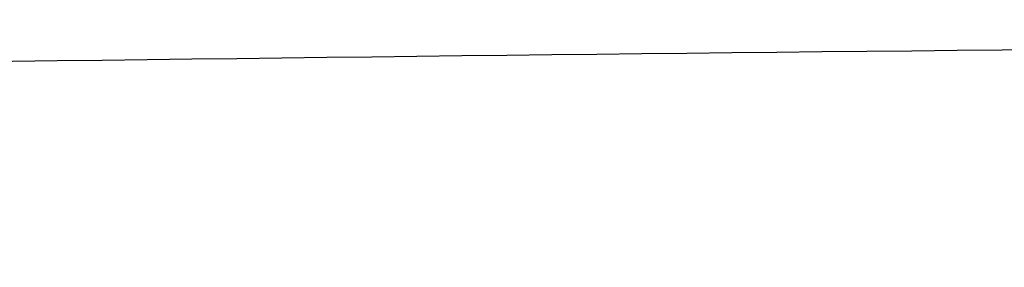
# Model space of a CAD drawing. Header units: millimetres. Extents: x -203 to 203, y 78 to 485.
# Tile 196 of 256: x -1.136 to -0.9365, y 201.3795 to 201.4297. Entities that reach past the tile are written whole.
import ezdxf

# ---------------------------------------------------------------- set-up
doc = ezdxf.new("R2010")
doc.units = ezdxf.units.MM
doc.layers.add('Layer 01', color=18, linetype='Continuous', true_color=0x000000)

# ---------------------------------------------------------------- blocks, each defined once
blk = doc.blocks.new('10CP311BZ')
at = {"layer": 'Layer 01', "extrusion": (1.690585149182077e-14, -1, 4.631737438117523e-14)}
blk.add_open_spline([(-4.897943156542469, 12.00000000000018, 1.193530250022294), (-4.970147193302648, 12, 0.804749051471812), (-4.996238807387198, 12.00000000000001, 0.410242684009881), (-4.9679039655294, 12.00000000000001, -0.1743757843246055), (-4.946842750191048, 12, -0.3687589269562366), (-4.880705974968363, 12, -0.7565128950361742), (-4.835463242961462, 12.00000000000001, -0.9497872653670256), (-4.667284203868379, 12, -1.512509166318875), (-4.511651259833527, 12.00000000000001, -1.870449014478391), (-4.111117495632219, 12.00000000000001, -2.551026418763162), (-3.872288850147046, 12.00000000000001, -2.862611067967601), (-3.46188979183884, 12.00000000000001, -3.282566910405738), (-3.315211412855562, 12, -3.415790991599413), (-3.007185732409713, 12, -3.66129304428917), (-2.686333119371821, 11.99999999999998, -3.8851257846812), (-2.340540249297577, 11.99999999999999, -4.066825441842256), (-1.982028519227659, 12, -4.227038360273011), (-1.795723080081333, 12, -4.296442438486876), (-1.419845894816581, 12, -4.409822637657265), (-1.229184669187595, 12.00000000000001, -4.454382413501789), (-0.8424356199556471, 12.00000000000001, -4.519324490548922), (-0.6451276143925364, 12, -4.539719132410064), (-0.0547867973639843, 12, -4.562814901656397), (0.3352540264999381, 12.00000000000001, -4.529017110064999), (0.7214720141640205, 12, -4.441787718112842)], degree=3, knots=[0, 0, 0, 0, 1.179138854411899, 1.179138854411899, 1.768708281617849, 1.768708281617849, 2.3582777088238, 2.3582777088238, 3.537416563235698, 3.537416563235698, 4.716555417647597, 4.716555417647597, 5.306124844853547, 5.306124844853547, 5.895694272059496, 6.485263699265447, 6.485263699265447, 7.074833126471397, 7.074833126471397, 7.664402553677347, 7.664402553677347, 8.253971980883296, 8.253971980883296, 9.433110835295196, 9.433110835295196, 9.433110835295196, 9.433110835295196], dxfattribs=at)
at = {"layer": 'Layer 01'}
blk.add_open_spline([(1.819486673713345, 9.393898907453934, 9.5), (0.9823546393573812, 10.2310309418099, 9.5), (0.145222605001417, 11.06816297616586, 9.5)], degree=2, dxfattribs=at)
blk = doc.blocks.new('CT311ABINT')
at = {"layer": 'Layer 01', "extrusion": (-0.1637859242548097, -0.984092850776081, 0.06881447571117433), "rotation": 0.6561814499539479}
blk.add_blockref('10CP311BZ', (-41.93200462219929, 85.8147011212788, -246.623976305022), dxfattribs=at)

msp = doc.modelspace()

# ---------------------------------------------------------------- block references
at = {"layer": 'Layer 01', "extrusion": (0, -1, 0)}
msp.add_blockref('CT311ABINT', (0, -17.71698113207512, -281.7169811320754), dxfattribs=at)

doc.saveas('drawing.dxf')
